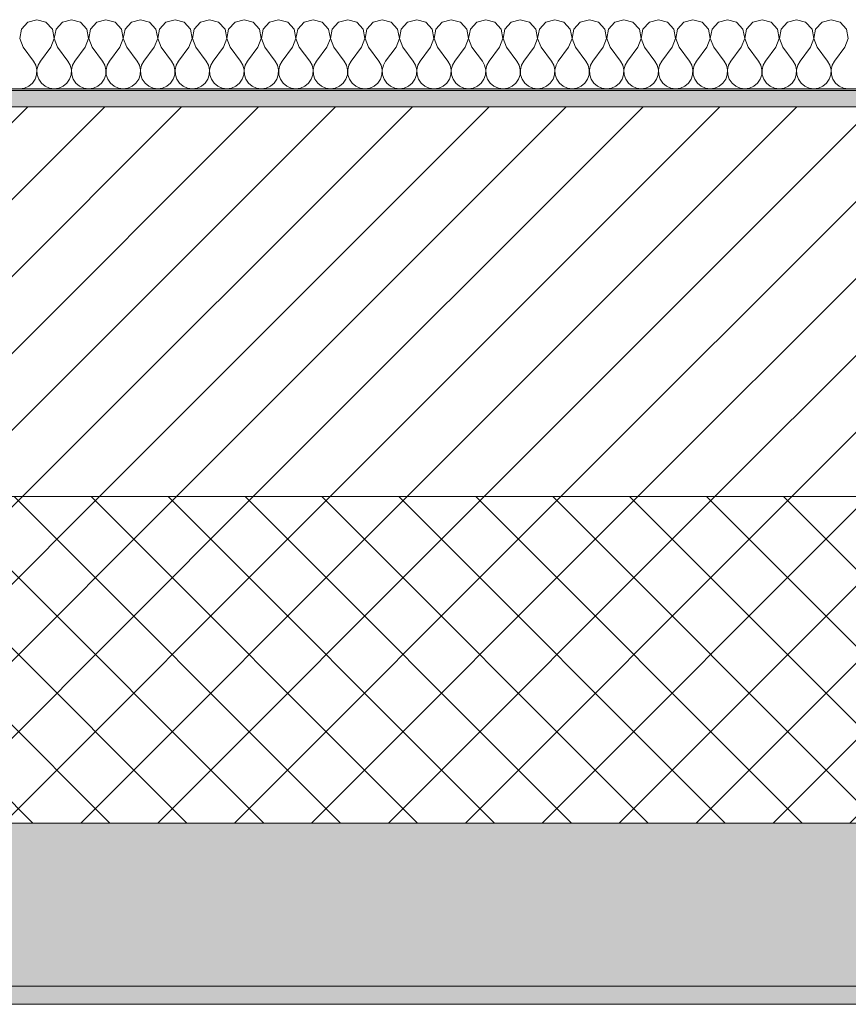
# Model space of a CAD drawing. Header units: millimetres. Extents: x -40968 to 77376, y -17881 to 4746.
# Tile 236 of 256: x -4857 to -4400, y -1699 to -1156. Entities that reach past the tile are written whole.
import ezdxf

# ---------------------------------------------------------------- set-up
doc = ezdxf.new("R2010")
doc.units = ezdxf.units.MM
doc.header["$MEASUREMENT"] = 0
doc.layers.add('12_FAÇ_Façana', color=7, linetype='Continuous')
doc.layers.add('Nuevo_08_E_Envans secs', color=7, linetype='Continuous')
for name, color, linetype, lineweight, true_color in [('12_FAÇ_Façana_Pluma_Nº__102', 7, 'Continuous', 5, 0xcccccc), ('12_FAÇ_Façana_Pluma_Nº__174', 7, 'Continuous', 13, 0xe4ad2c), ('12_FAÇ_Façana_Pluma_Nº__176', 7, 'Continuous', 15, 0x93a0c6), ('Nuevo_08_E_Envans secs_Pluma_Nº__102', 7, 'Continuous', 5, 0xcccccc)]:
    doc.layers.add(name, color=color, linetype=linetype, lineweight=lineweight, true_color=true_color)
for name, color, linetype, lineweight in [('12_FAÇ_Façana_Pluma_Nº__2', 8, 'Continuous', 5), ('12_FAÇ_Façana_Pluma_Nº__7', 7, 'Continuous', 5), ('Nuevo_08_E_Envans secs_Pluma_Nº__1', 7, 'Continuous', 5)]:
    doc.layers.add(name, color=color, linetype=linetype, lineweight=lineweight)

# ---------------------------------------------------------------- blocks, each defined once
blk = doc.blocks.new('Muro_7_5', base_point=(-5726, -1193.98))
at = {"layer": '12_FAÇ_Façana_Pluma_Nº__102', "linetype": 'Continuous', "lineweight": 0, "true_color": 0xe5e5e5}
for points in [[(-5726, -1688.98), (-3383.43, -1688.98), (-3383.43, -1598.98), (-5726, -1598.98)], [(-5726, -1698.98), (-3383.43, -1698.98), (-3383.43, -1688.98), (-5726, -1688.98)]]:
    blk.add_hatch(color=254, dxfattribs=at).paths.add_polyline_path(points)
at = {"layer": '12_FAÇ_Façana_Pluma_Nº__174', "linetype": 'Continuous', "lineweight": 13, "true_color": 0xe4ad2c}
h = blk.add_hatch(dxfattribs=at)
h.set_pattern_fill('SATE_Aislamiento_0005', color=42, style=0, pattern_type=2)
h.set_pattern_definition([(45, (0, 0), (-21.2132, 21.2132), []), (135, (0, 0), (21.2132, 21.2132), [])])
h.paths.add_polyline_path([(-5726, -1598.98), (-3383.43, -1598.98), (-3383.43, -1418.98), (-5726, -1418.98)])
at = {"layer": '12_FAÇ_Façana_Pluma_Nº__176', "linetype": 'Continuous', "lineweight": 0, "true_color": 0x495063}
blk.add_hatch(color=251, dxfattribs=at).paths.add_polyline_path([(-3383.43, -1193.98), (-5726, -1193.98), (-5726, -1203.98), (-3383.43, -1203.98)])
at = {"layer": '12_FAÇ_Façana_Pluma_Nº__2', "linetype": 'Continuous', "lineweight": 5}
h = blk.add_hatch(dxfattribs=at)
h.set_pattern_fill('Ceramic_0005', color=8, style=0, pattern_type=2)
h.set_pattern_definition([(45, (0, 0), (-21.2132, 21.2132), [])])
h.paths.add_polyline_path([(-5726, -1418.98), (-3383.43, -1418.98), (-3383.43, -1203.98), (-5726, -1203.98)])
at = {"layer": '12_FAÇ_Façana_Pluma_Nº__7', "color": 7, "linetype": 'Continuous', "lineweight": 5}
for p, q in [((-3383.43, -1203.98), (-5726, -1203.98)), ((-5726, -1418.98), (-3383.43, -1418.98)), ((-5726, -1598.98), (-3383.43, -1598.98)), ((-5726, -1688.98), (-3383.43, -1688.98))]:
    blk.add_line(p, q, dxfattribs=at)
at = {"layer": '12_FAÇ_Façana_Pluma_Nº__7', "color": 7, "linetype": 'Continuous', "lineweight": 5, "flags": 128}
for points in [[(-3383.43, -1193.98), (-5726, -1193.98)], [(-5726, -1698.98), (-3383.43, -1698.98)]]:
    blk.add_lwpolyline(points, dxfattribs=at)
blk = doc.blocks.new('*X495')
at = {"layer": 'Nuevo_08_E_Envans secs_Pluma_Nº__102', "color": 254, "linetype": 'Continuous', "lineweight": 5, "true_color": 0xcccccc}
for p, q in [((-4847.62, -1155.93), (-4852.63, -1157.35)), ((-4842.61, -1157.35), (-4847.62, -1155.93)), ((-4828.57, -1155.93), (-4833.58, -1157.35)), ((-4823.56, -1157.35), (-4828.57, -1155.93)), ((-4809.52, -1155.93), (-4814.53, -1157.35)), ((-4804.52, -1157.35), (-4809.52, -1155.93)), ((-4790.48, -1155.93), (-4795.48, -1157.35)), ((-4785.47, -1157.35), (-4790.48, -1155.93)), ((-4771.43, -1155.93), (-4776.44, -1157.35)), ((-4766.42, -1157.35), (-4771.43, -1155.93)), ((-4752.38, -1155.93), (-4757.39, -1157.35)), ((-4747.37, -1157.35), (-4752.38, -1155.93)), ((-4733.33, -1155.93), (-4738.34, -1157.35)), ((-4728.33, -1157.35), (-4733.33, -1155.93)), ((-4714.29, -1155.93), (-4719.29, -1157.35)), ((-4709.28, -1157.35), (-4714.29, -1155.93)), ((-4695.24, -1155.93), (-4700.25, -1157.35)), ((-4690.23, -1157.35), (-4695.24, -1155.93)), ((-4676.19, -1155.93), (-4681.2, -1157.35)), ((-4671.18, -1157.35), (-4676.19, -1155.93)), ((-4657.14, -1155.93), (-4662.15, -1157.35)), ((-4652.14, -1157.35), (-4657.14, -1155.93)), ((-4638.1, -1155.93), (-4643.1, -1157.35)), ((-4633.09, -1157.35), (-4638.1, -1155.93)), ((-4619.05, -1155.93), (-4624.05, -1157.35)), ((-4614.04, -1157.35), (-4619.05, -1155.93)), ((-4600, -1155.93), (-4605.01, -1157.35)), ((-4594.99, -1157.35), (-4600, -1155.93)), ((-4580.95, -1155.93), (-4585.96, -1157.35)), ((-4575.95, -1157.35), (-4580.95, -1155.93)), ((-4561.9, -1155.93), (-4566.91, -1157.35)), ((-4556.9, -1157.35), (-4561.9, -1155.93)), ((-4542.86, -1155.93), (-4547.86, -1157.35)), ((-4537.85, -1157.35), (-4542.86, -1155.93)), ((-4523.81, -1155.93), (-4528.82, -1157.35)), ((-4518.8, -1157.35), (-4523.81, -1155.93)), ((-4504.76, -1155.93), (-4509.77, -1157.35)), ((-4499.75, -1157.35), (-4504.76, -1155.93)), ((-4485.71, -1155.93), (-4490.72, -1157.35)), ((-4480.71, -1157.35), (-4485.71, -1155.93)), ((-4466.67, -1155.93), (-4471.67, -1157.35)), ((-4461.66, -1157.35), (-4466.67, -1155.93)), ((-4447.62, -1155.93), (-4452.63, -1157.35)), ((-4442.61, -1157.35), (-4447.62, -1155.93)), ((-4428.57, -1155.93), (-4433.58, -1157.35)), ((-4423.56, -1157.35), (-4428.57, -1155.93)), ((-4409.52, -1155.93), (-4414.53, -1157.35)), ((-4404.52, -1157.35), (-4409.52, -1155.93)), ((-4856.14, -1161.19), (-4857.1, -1166.31)), ((-4852.63, -1157.35), (-4856.14, -1161.19)), ((-4839.1, -1161.19), (-4842.61, -1157.35)), ((-4838.13, -1166.31), (-4839.1, -1161.19)), ((-4837.09, -1161.19), (-4838.06, -1166.31)), ((-4833.58, -1157.35), (-4837.09, -1161.19)), ((-4820.05, -1161.19), (-4823.56, -1157.35)), ((-4819.09, -1166.31), (-4820.05, -1161.19)), ((-4818.04, -1161.19), (-4819.01, -1166.31)), ((-4814.53, -1157.35), (-4818.04, -1161.19)), ((-4801.01, -1161.19), (-4804.52, -1157.35)), ((-4800.04, -1166.31), (-4801.01, -1161.19)), ((-4798.99, -1161.19), (-4799.96, -1166.31)), ((-4795.48, -1157.35), (-4798.99, -1161.19)), ((-4781.96, -1161.19), (-4785.47, -1157.35)), ((-4780.99, -1166.31), (-4781.96, -1161.19)), ((-4779.95, -1161.19), (-4780.91, -1166.31)), ((-4776.44, -1157.35), (-4779.95, -1161.19)), ((-4762.91, -1161.19), (-4766.42, -1157.35)), ((-4761.94, -1166.31), (-4762.91, -1161.19)), ((-4760.9, -1161.19), (-4761.87, -1166.31)), ((-4757.39, -1157.35), (-4760.9, -1161.19)), ((-4743.86, -1161.19), (-4747.37, -1157.35)), ((-4742.9, -1166.31), (-4743.86, -1161.19)), ((-4741.85, -1161.19), (-4742.82, -1166.31)), ((-4738.34, -1157.35), (-4741.85, -1161.19)), ((-4724.81, -1161.19), (-4728.33, -1157.35)), ((-4723.85, -1166.31), (-4724.81, -1161.19)), ((-4722.8, -1161.19), (-4723.77, -1166.31)), ((-4719.29, -1157.35), (-4722.8, -1161.19)), ((-4705.77, -1161.19), (-4709.28, -1157.35)), ((-4704.8, -1166.31), (-4705.77, -1161.19)), ((-4703.76, -1161.19), (-4704.72, -1166.31)), ((-4700.25, -1157.35), (-4703.76, -1161.19)), ((-4686.72, -1161.19), (-4690.23, -1157.35)), ((-4685.75, -1166.31), (-4686.72, -1161.19)), ((-4684.71, -1161.19), (-4685.68, -1166.31)), ((-4681.2, -1157.35), (-4684.71, -1161.19)), ((-4667.67, -1161.19), (-4671.18, -1157.35)), ((-4666.71, -1166.31), (-4667.67, -1161.19)), ((-4665.66, -1161.19), (-4666.63, -1166.31)), ((-4662.15, -1157.35), (-4665.66, -1161.19)), ((-4648.62, -1161.19), (-4652.14, -1157.35)), ((-4647.66, -1166.31), (-4648.62, -1161.19)), ((-4646.61, -1161.19), (-4647.58, -1166.31)), ((-4643.1, -1157.35), (-4646.61, -1161.19)), ((-4629.58, -1161.19), (-4633.09, -1157.35)), ((-4628.61, -1166.31), (-4629.58, -1161.19)), ((-4627.57, -1161.19), (-4628.53, -1166.31)), ((-4624.05, -1157.35), (-4627.57, -1161.19)), ((-4610.53, -1161.19), (-4614.04, -1157.35)), ((-4609.56, -1166.31), (-4610.53, -1161.19)), ((-4608.52, -1161.19), (-4609.49, -1166.31)), ((-4605.01, -1157.35), (-4608.52, -1161.19)), ((-4591.48, -1161.19), (-4594.99, -1157.35)), ((-4590.51, -1166.31), (-4591.48, -1161.19)), ((-4589.47, -1161.19), (-4590.44, -1166.31)), ((-4585.96, -1157.35), (-4589.47, -1161.19)), ((-4572.43, -1161.19), (-4575.95, -1157.35)), ((-4571.47, -1166.31), (-4572.43, -1161.19)), ((-4570.42, -1161.19), (-4571.39, -1166.31)), ((-4566.91, -1157.35), (-4570.42, -1161.19)), ((-4553.39, -1161.19), (-4556.9, -1157.35)), ((-4552.42, -1166.31), (-4553.39, -1161.19)), ((-4551.38, -1161.19), (-4552.34, -1166.31)), ((-4547.86, -1157.35), (-4551.38, -1161.19)), ((-4534.34, -1161.19), (-4537.85, -1157.35)), ((-4533.37, -1166.31), (-4534.34, -1161.19)), ((-4532.33, -1161.19), (-4533.29, -1166.31)), ((-4528.82, -1157.35), (-4532.33, -1161.19)), ((-4515.29, -1161.19), (-4518.8, -1157.35)), ((-4514.32, -1166.31), (-4515.29, -1161.19)), ((-4513.28, -1161.19), (-4514.25, -1166.31)), ((-4509.77, -1157.35), (-4513.28, -1161.19)), ((-4496.24, -1161.19), (-4499.75, -1157.35)), ((-4495.28, -1166.31), (-4496.24, -1161.19)), ((-4494.23, -1161.19), (-4495.2, -1166.31)), ((-4490.72, -1157.35), (-4494.23, -1161.19)), ((-4477.2, -1161.19), (-4480.71, -1157.35)), ((-4476.23, -1166.31), (-4477.2, -1161.19)), ((-4475.19, -1161.19), (-4476.15, -1166.31)), ((-4471.67, -1157.35), (-4475.19, -1161.19)), ((-4458.15, -1161.19), (-4461.66, -1157.35)), ((-4457.18, -1166.31), (-4458.15, -1161.19)), ((-4456.14, -1161.19), (-4457.1, -1166.31)), ((-4452.63, -1157.35), (-4456.14, -1161.19)), ((-4439.1, -1161.19), (-4442.61, -1157.35)), ((-4438.13, -1166.31), (-4439.1, -1161.19)), ((-4437.09, -1161.19), (-4438.06, -1166.31)), ((-4433.58, -1157.35), (-4437.09, -1161.19)), ((-4420.05, -1161.19), (-4423.56, -1157.35)), ((-4419.09, -1166.31), (-4420.05, -1161.19)), ((-4418.04, -1161.19), (-4419.01, -1166.31)), ((-4414.53, -1157.35), (-4418.04, -1161.19)), ((-4401.01, -1161.19), (-4404.52, -1157.35)), ((-4400.04, -1166.31), (-4401.01, -1161.19)), ((-4857.1, -1166.31), (-4855.24, -1171.17)), ((-4840, -1171.17), (-4838.13, -1166.31)), ((-4838.06, -1166.31), (-4836.19, -1171.17)), ((-4820.95, -1171.17), (-4819.09, -1166.31)), ((-4819.01, -1166.31), (-4817.14, -1171.17)), ((-4801.9, -1171.17), (-4800.04, -1166.31)), ((-4799.96, -1166.31), (-4798.1, -1171.17)), ((-4782.86, -1171.17), (-4780.99, -1166.31)), ((-4780.91, -1166.31), (-4779.05, -1171.17)), ((-4763.81, -1171.17), (-4761.94, -1166.31)), ((-4761.87, -1166.31), (-4760, -1171.17)), ((-4744.76, -1171.17), (-4742.9, -1166.31)), ((-4742.82, -1166.31), (-4740.95, -1171.17)), ((-4725.71, -1171.17), (-4723.85, -1166.31)), ((-4723.77, -1166.31), (-4721.9, -1171.17)), ((-4706.67, -1171.17), (-4704.8, -1166.31)), ((-4704.72, -1166.31), (-4702.86, -1171.17)), ((-4687.62, -1171.17), (-4685.75, -1166.31)), ((-4685.68, -1166.31), (-4683.81, -1171.17)), ((-4668.57, -1171.17), (-4666.71, -1166.31)), ((-4666.63, -1166.31), (-4664.76, -1171.17)), ((-4649.52, -1171.17), (-4647.66, -1166.31)), ((-4647.58, -1166.31), (-4645.71, -1171.17)), ((-4630.48, -1171.17), (-4628.61, -1166.31)), ((-4628.53, -1166.31), (-4626.67, -1171.17)), ((-4611.43, -1171.17), (-4609.56, -1166.31)), ((-4609.49, -1166.31), (-4607.62, -1171.17)), ((-4592.38, -1171.17), (-4590.51, -1166.31)), ((-4590.44, -1166.31), (-4588.57, -1171.17)), ((-4573.33, -1171.17), (-4571.47, -1166.31)), ((-4571.39, -1166.31), (-4569.52, -1171.17)), ((-4554.29, -1171.17), (-4552.42, -1166.31)), ((-4552.34, -1166.31), (-4550.48, -1171.17)), ((-4535.24, -1171.17), (-4533.37, -1166.31)), ((-4533.29, -1166.31), (-4531.43, -1171.17)), ((-4516.19, -1171.17), (-4514.32, -1166.31)), ((-4514.25, -1166.31), (-4512.38, -1171.17)), ((-4497.14, -1171.17), (-4495.28, -1166.31)), ((-4495.2, -1166.31), (-4493.33, -1171.17)), ((-4478.1, -1171.17), (-4476.23, -1166.31)), ((-4476.15, -1166.31), (-4474.29, -1171.17)), ((-4459.05, -1171.17), (-4457.18, -1166.31)), ((-4457.1, -1166.31), (-4455.24, -1171.17)), ((-4440, -1171.17), (-4438.13, -1166.31)), ((-4438.06, -1166.31), (-4436.19, -1171.17)), ((-4420.95, -1171.17), (-4419.09, -1166.31)), ((-4419.01, -1166.31), (-4417.14, -1171.17)), ((-4401.9, -1171.17), (-4400.04, -1166.31)), ((-4855.24, -1171.17), (-4849.52, -1178.79)), ((-4840, -1171.17), (-4845.71, -1178.79)), ((-4836.19, -1171.17), (-4830.48, -1178.79)), ((-4820.95, -1171.17), (-4826.67, -1178.79)), ((-4817.14, -1171.17), (-4811.43, -1178.79)), ((-4801.9, -1171.17), (-4807.62, -1178.79)), ((-4798.1, -1171.17), (-4792.38, -1178.79)), ((-4782.86, -1171.17), (-4788.57, -1178.79)), ((-4779.05, -1171.17), (-4773.33, -1178.79)), ((-4763.81, -1171.17), (-4769.52, -1178.79)), ((-4760, -1171.17), (-4754.29, -1178.79)), ((-4744.76, -1171.17), (-4750.48, -1178.79)), ((-4740.95, -1171.17), (-4735.24, -1178.79)), ((-4725.71, -1171.17), (-4731.43, -1178.79)), ((-4721.9, -1171.17), (-4716.19, -1178.79)), ((-4706.67, -1171.17), (-4712.38, -1178.79)), ((-4702.86, -1171.17), (-4697.14, -1178.79)), ((-4687.62, -1171.17), (-4693.33, -1178.79)), ((-4683.81, -1171.17), (-4678.1, -1178.79)), ((-4668.57, -1171.17), (-4674.29, -1178.79)), ((-4664.76, -1171.17), (-4659.05, -1178.79)), ((-4649.52, -1171.17), (-4655.24, -1178.79)), ((-4645.71, -1171.17), (-4640, -1178.79)), ((-4630.48, -1171.17), (-4636.19, -1178.79)), ((-4626.67, -1171.17), (-4620.95, -1178.79)), ((-4611.43, -1171.17), (-4617.14, -1178.79)), ((-4607.62, -1171.17), (-4601.9, -1178.79)), ((-4592.38, -1171.17), (-4598.1, -1178.79)), ((-4588.57, -1171.17), (-4582.86, -1178.79)), ((-4573.33, -1171.17), (-4579.05, -1178.79)), ((-4569.52, -1171.17), (-4563.81, -1178.79)), ((-4554.29, -1171.17), (-4560, -1178.79)), ((-4550.48, -1171.17), (-4544.76, -1178.79)), ((-4535.24, -1171.17), (-4540.95, -1178.79)), ((-4531.43, -1171.17), (-4525.71, -1178.79)), ((-4516.19, -1171.17), (-4521.9, -1178.79)), ((-4512.38, -1171.17), (-4506.67, -1178.79)), ((-4497.14, -1171.17), (-4502.86, -1178.79)), ((-4493.33, -1171.17), (-4487.62, -1178.79)), ((-4478.1, -1171.17), (-4483.81, -1178.79)), ((-4474.29, -1171.17), (-4468.57, -1178.79)), ((-4459.05, -1171.17), (-4464.76, -1178.79)), ((-4455.24, -1171.17), (-4449.52, -1178.79)), ((-4440, -1171.17), (-4445.71, -1178.79)), ((-4436.19, -1171.17), (-4430.48, -1178.79)), ((-4420.95, -1171.17), (-4426.67, -1178.79)), ((-4417.14, -1171.17), (-4411.43, -1178.79)), ((-4401.9, -1171.17), (-4407.62, -1178.79)), ((-4848.25, -1181.08), (-4849.52, -1178.79)), ((-4847.66, -1183.64), (-4848.25, -1181.08)), ((-4847.78, -1186.27), (-4847.66, -1183.64)), ((-4846.99, -1181.08), (-4847.58, -1183.64)), ((-4847.58, -1183.64), (-4847.45, -1186.27)), ((-4845.71, -1178.79), (-4846.99, -1181.08)), ((-4829.2, -1181.08), (-4830.48, -1178.79)), ((-4828.61, -1183.64), (-4829.2, -1181.08)), ((-4828.74, -1186.27), (-4828.61, -1183.64)), ((-4827.94, -1181.08), (-4828.53, -1183.64)), ((-4828.53, -1183.64), (-4828.41, -1186.27)), ((-4826.67, -1178.79), (-4827.94, -1181.08)), ((-4810.16, -1181.08), (-4811.43, -1178.79)), ((-4809.56, -1183.64), (-4810.16, -1181.08)), ((-4809.69, -1186.27), (-4809.56, -1183.64)), ((-4808.89, -1181.08), (-4809.49, -1183.64)), ((-4809.49, -1183.64), (-4809.36, -1186.27)), ((-4807.62, -1178.79), (-4808.89, -1181.08)), ((-4791.11, -1181.08), (-4792.38, -1178.79)), ((-4790.51, -1183.64), (-4791.11, -1181.08)), ((-4790.64, -1186.27), (-4790.51, -1183.64)), ((-4789.84, -1181.08), (-4790.44, -1183.64)), ((-4790.44, -1183.64), (-4790.31, -1186.27)), ((-4788.57, -1178.79), (-4789.84, -1181.08)), ((-4772.06, -1181.08), (-4773.33, -1178.79)), ((-4771.47, -1183.64), (-4772.06, -1181.08)), ((-4771.59, -1186.27), (-4771.47, -1183.64)), ((-4770.8, -1181.08), (-4771.39, -1183.64)), ((-4771.39, -1183.64), (-4771.26, -1186.27)), ((-4769.52, -1178.79), (-4770.8, -1181.08)), ((-4753.01, -1181.08), (-4754.29, -1178.79)), ((-4752.42, -1183.64), (-4753.01, -1181.08)), ((-4752.55, -1186.27), (-4752.42, -1183.64)), ((-4751.75, -1181.08), (-4752.34, -1183.64)), ((-4752.34, -1183.64), (-4752.22, -1186.27)), ((-4750.48, -1178.79), (-4751.75, -1181.08)), ((-4733.97, -1181.08), (-4735.24, -1178.79)), ((-4733.37, -1183.64), (-4733.97, -1181.08)), ((-4733.5, -1186.27), (-4733.37, -1183.64)), ((-4732.7, -1181.08), (-4733.29, -1183.64)), ((-4733.29, -1183.64), (-4733.17, -1186.27)), ((-4731.43, -1178.79), (-4732.7, -1181.08)), ((-4714.92, -1181.08), (-4716.19, -1178.79)), ((-4714.32, -1183.64), (-4714.92, -1181.08)), ((-4714.45, -1186.27), (-4714.32, -1183.64)), ((-4713.65, -1181.08), (-4714.25, -1183.64)), ((-4714.25, -1183.64), (-4714.12, -1186.27)), ((-4712.38, -1178.79), (-4713.65, -1181.08)), ((-4695.87, -1181.08), (-4697.14, -1178.79)), ((-4695.28, -1183.64), (-4695.87, -1181.08)), ((-4695.4, -1186.27), (-4695.28, -1183.64)), ((-4694.6, -1181.08), (-4695.2, -1183.64)), ((-4695.2, -1183.64), (-4695.07, -1186.27)), ((-4693.33, -1178.79), (-4694.6, -1181.08)), ((-4676.82, -1181.08), (-4678.1, -1178.79)), ((-4676.23, -1183.64), (-4676.82, -1181.08)), ((-4676.36, -1186.27), (-4676.23, -1183.64)), ((-4675.56, -1181.08), (-4676.15, -1183.64)), ((-4676.15, -1183.64), (-4676.02, -1186.27)), ((-4674.29, -1178.79), (-4675.56, -1181.08)), ((-4657.78, -1181.08), (-4659.05, -1178.79)), ((-4657.18, -1183.64), (-4657.78, -1181.08)), ((-4657.31, -1186.27), (-4657.18, -1183.64)), ((-4656.51, -1181.08), (-4657.1, -1183.64)), ((-4657.1, -1183.64), (-4656.98, -1186.27)), ((-4655.24, -1178.79), (-4656.51, -1181.08)), ((-4638.73, -1181.08), (-4640, -1178.79)), ((-4638.13, -1183.64), (-4638.73, -1181.08)), ((-4638.26, -1186.27), (-4638.13, -1183.64)), ((-4637.46, -1181.08), (-4638.06, -1183.64)), ((-4638.06, -1183.64), (-4637.93, -1186.27)), ((-4636.19, -1178.79), (-4637.46, -1181.08)), ((-4619.68, -1181.08), (-4620.95, -1178.79)), ((-4619.09, -1183.64), (-4619.68, -1181.08)), ((-4619.21, -1186.27), (-4619.09, -1183.64)), ((-4618.41, -1181.08), (-4619.01, -1183.64)), ((-4619.01, -1183.64), (-4618.88, -1186.27)), ((-4617.14, -1178.79), (-4618.41, -1181.08)), ((-4600.63, -1181.08), (-4601.9, -1178.79)), ((-4600.04, -1183.64), (-4600.63, -1181.08)), ((-4600.17, -1186.27), (-4600.04, -1183.64)), ((-4599.37, -1181.08), (-4599.96, -1183.64)), ((-4599.96, -1183.64), (-4599.83, -1186.27)), ((-4598.1, -1178.79), (-4599.37, -1181.08)), ((-4581.59, -1181.08), (-4582.86, -1178.79)), ((-4580.99, -1183.64), (-4581.59, -1181.08)), ((-4581.12, -1186.27), (-4580.99, -1183.64)), ((-4580.32, -1181.08), (-4580.91, -1183.64)), ((-4580.91, -1183.64), (-4580.79, -1186.27)), ((-4579.05, -1178.79), (-4580.32, -1181.08)), ((-4562.54, -1181.08), (-4563.81, -1178.79)), ((-4561.94, -1183.64), (-4562.54, -1181.08)), ((-4562.07, -1186.27), (-4561.94, -1183.64)), ((-4561.27, -1181.08), (-4561.87, -1183.64)), ((-4561.87, -1183.64), (-4561.74, -1186.27)), ((-4560, -1178.79), (-4561.27, -1181.08)), ((-4543.49, -1181.08), (-4544.76, -1178.79)), ((-4542.9, -1183.64), (-4543.49, -1181.08)), ((-4543.02, -1186.27), (-4542.9, -1183.64)), ((-4542.22, -1181.08), (-4542.82, -1183.64)), ((-4542.82, -1183.64), (-4542.69, -1186.27)), ((-4540.95, -1178.79), (-4542.22, -1181.08)), ((-4524.44, -1181.08), (-4525.71, -1178.79)), ((-4523.85, -1183.64), (-4524.44, -1181.08)), ((-4523.98, -1186.27), (-4523.85, -1183.64)), ((-4523.18, -1181.08), (-4523.77, -1183.64)), ((-4523.77, -1183.64), (-4523.64, -1186.27)), ((-4521.9, -1178.79), (-4523.18, -1181.08)), ((-4505.4, -1181.08), (-4506.67, -1178.79)), ((-4504.8, -1183.64), (-4505.4, -1181.08)), ((-4504.93, -1186.27), (-4504.8, -1183.64)), ((-4504.13, -1181.08), (-4504.72, -1183.64)), ((-4504.72, -1183.64), (-4504.6, -1186.27)), ((-4502.86, -1178.79), (-4504.13, -1181.08)), ((-4486.35, -1181.08), (-4487.62, -1178.79)), ((-4485.75, -1183.64), (-4486.35, -1181.08)), ((-4485.88, -1186.27), (-4485.75, -1183.64)), ((-4485.08, -1181.08), (-4485.68, -1183.64)), ((-4485.68, -1183.64), (-4485.55, -1186.27)), ((-4483.81, -1178.79), (-4485.08, -1181.08)), ((-4467.3, -1181.08), (-4468.57, -1178.79)), ((-4466.71, -1183.64), (-4467.3, -1181.08)), ((-4466.83, -1186.27), (-4466.71, -1183.64)), ((-4466.03, -1181.08), (-4466.63, -1183.64)), ((-4466.63, -1183.64), (-4466.5, -1186.27)), ((-4464.76, -1178.79), (-4466.03, -1181.08)), ((-4448.25, -1181.08), (-4449.52, -1178.79)), ((-4447.66, -1183.64), (-4448.25, -1181.08)), ((-4447.78, -1186.27), (-4447.66, -1183.64)), ((-4446.99, -1181.08), (-4447.58, -1183.64)), ((-4447.58, -1183.64), (-4447.45, -1186.27)), ((-4445.71, -1178.79), (-4446.99, -1181.08)), ((-4429.2, -1181.08), (-4430.48, -1178.79)), ((-4428.61, -1183.64), (-4429.2, -1181.08)), ((-4428.74, -1186.27), (-4428.61, -1183.64)), ((-4427.94, -1181.08), (-4428.53, -1183.64)), ((-4428.53, -1183.64), (-4428.41, -1186.27)), ((-4426.67, -1178.79), (-4427.94, -1181.08)), ((-4410.16, -1181.08), (-4411.43, -1178.79)), ((-4409.56, -1183.64), (-4410.16, -1181.08)), ((-4409.69, -1186.27), (-4409.56, -1183.64)), ((-4408.89, -1181.08), (-4409.49, -1183.64)), ((-4409.49, -1183.64), (-4409.36, -1186.27)), ((-4407.62, -1178.79), (-4408.89, -1181.08)), ((-4850.11, -1190.92), (-4848.62, -1188.76)), ((-4848.62, -1188.76), (-4847.78, -1186.27)), ((-4847.45, -1186.27), (-4846.61, -1188.76)), ((-4846.61, -1188.76), (-4845.13, -1190.92)), ((-4831.06, -1190.92), (-4829.58, -1188.76)), ((-4829.58, -1188.76), (-4828.74, -1186.27)), ((-4828.41, -1186.27), (-4827.57, -1188.76)), ((-4827.57, -1188.76), (-4826.08, -1190.92)), ((-4812.02, -1190.92), (-4810.53, -1188.76)), ((-4810.53, -1188.76), (-4809.69, -1186.27)), ((-4809.36, -1186.27), (-4808.52, -1188.76)), ((-4808.52, -1188.76), (-4807.03, -1190.92)), ((-4792.97, -1190.92), (-4791.48, -1188.76)), ((-4791.48, -1188.76), (-4790.64, -1186.27)), ((-4790.31, -1186.27), (-4789.47, -1188.76)), ((-4789.47, -1188.76), (-4787.98, -1190.92)), ((-4773.92, -1190.92), (-4772.43, -1188.76)), ((-4772.43, -1188.76), (-4771.59, -1186.27)), ((-4771.26, -1186.27), (-4770.42, -1188.76)), ((-4770.42, -1188.76), (-4768.94, -1190.92)), ((-4754.87, -1190.92), (-4753.39, -1188.76)), ((-4753.39, -1188.76), (-4752.55, -1186.27)), ((-4752.22, -1186.27), (-4751.38, -1188.76)), ((-4751.38, -1188.76), (-4749.89, -1190.92)), ((-4735.83, -1190.92), (-4734.34, -1188.76)), ((-4734.34, -1188.76), (-4733.5, -1186.27)), ((-4733.17, -1186.27), (-4732.33, -1188.76)), ((-4732.33, -1188.76), (-4730.84, -1190.92)), ((-4716.78, -1190.92), (-4715.29, -1188.76)), ((-4715.29, -1188.76), (-4714.45, -1186.27)), ((-4714.12, -1186.27), (-4713.28, -1188.76)), ((-4713.28, -1188.76), (-4711.79, -1190.92)), ((-4697.73, -1190.92), (-4696.24, -1188.76)), ((-4696.24, -1188.76), (-4695.4, -1186.27)), ((-4695.07, -1186.27), (-4694.23, -1188.76)), ((-4694.23, -1188.76), (-4692.74, -1190.92)), ((-4678.68, -1190.92), (-4677.2, -1188.76)), ((-4677.2, -1188.76), (-4676.36, -1186.27)), ((-4676.02, -1186.27), (-4675.19, -1188.76)), ((-4675.19, -1188.76), (-4673.7, -1190.92)), ((-4659.64, -1190.92), (-4658.15, -1188.76)), ((-4658.15, -1188.76), (-4657.31, -1186.27)), ((-4656.98, -1186.27), (-4656.14, -1188.76)), ((-4656.14, -1188.76), (-4654.65, -1190.92)), ((-4640.59, -1190.92), (-4639.1, -1188.76)), ((-4639.1, -1188.76), (-4638.26, -1186.27)), ((-4637.93, -1186.27), (-4637.09, -1188.76)), ((-4637.09, -1188.76), (-4635.6, -1190.92)), ((-4621.54, -1190.92), (-4620.05, -1188.76)), ((-4620.05, -1188.76), (-4619.21, -1186.27)), ((-4618.88, -1186.27), (-4618.04, -1188.76)), ((-4618.04, -1188.76), (-4616.55, -1190.92)), ((-4602.49, -1190.92), (-4601.01, -1188.76)), ((-4601.01, -1188.76), (-4600.17, -1186.27)), ((-4599.83, -1186.27), (-4598.99, -1188.76)), ((-4598.99, -1188.76), (-4597.51, -1190.92)), ((-4583.45, -1190.92), (-4581.96, -1188.76)), ((-4581.96, -1188.76), (-4581.12, -1186.27)), ((-4580.79, -1186.27), (-4579.95, -1188.76)), ((-4579.95, -1188.76), (-4578.46, -1190.92)), ((-4564.4, -1190.92), (-4562.91, -1188.76)), ((-4562.91, -1188.76), (-4562.07, -1186.27)), ((-4561.74, -1186.27), (-4560.9, -1188.76)), ((-4560.9, -1188.76), (-4559.41, -1190.92)), ((-4545.35, -1190.92), (-4543.86, -1188.76)), ((-4543.86, -1188.76), (-4543.02, -1186.27)), ((-4542.69, -1186.27), (-4541.85, -1188.76)), ((-4541.85, -1188.76), (-4540.36, -1190.92)), ((-4526.3, -1190.92), (-4524.81, -1188.76)), ((-4524.81, -1188.76), (-4523.98, -1186.27)), ((-4523.64, -1186.27), (-4522.8, -1188.76)), ((-4522.8, -1188.76), (-4521.32, -1190.92)), ((-4507.26, -1190.92), (-4505.77, -1188.76)), ((-4505.77, -1188.76), (-4504.93, -1186.27)), ((-4504.6, -1186.27), (-4503.76, -1188.76)), ((-4503.76, -1188.76), (-4502.27, -1190.92)), ((-4488.21, -1190.92), (-4486.72, -1188.76)), ((-4486.72, -1188.76), (-4485.88, -1186.27)), ((-4485.55, -1186.27), (-4484.71, -1188.76)), ((-4484.71, -1188.76), (-4483.22, -1190.92)), ((-4469.16, -1190.92), (-4467.67, -1188.76)), ((-4467.67, -1188.76), (-4466.83, -1186.27)), ((-4466.5, -1186.27), (-4465.66, -1188.76)), ((-4465.66, -1188.76), (-4464.17, -1190.92)), ((-4450.11, -1190.92), (-4448.62, -1188.76)), ((-4448.62, -1188.76), (-4447.78, -1186.27)), ((-4447.45, -1186.27), (-4446.61, -1188.76)), ((-4446.61, -1188.76), (-4445.13, -1190.92)), ((-4431.06, -1190.92), (-4429.58, -1188.76)), ((-4429.58, -1188.76), (-4428.74, -1186.27)), ((-4428.41, -1186.27), (-4427.57, -1188.76)), ((-4427.57, -1188.76), (-4426.08, -1190.92)), ((-4412.02, -1190.92), (-4410.53, -1188.76)), ((-4410.53, -1188.76), (-4409.69, -1186.27)), ((-4409.36, -1186.27), (-4408.52, -1188.76)), ((-4408.52, -1188.76), (-4407.03, -1190.92)), ((-4857.14, -1194.02), (-4854.54, -1193.66)), ((-4854.54, -1193.66), (-4852.14, -1192.6)), ((-4852.14, -1192.6), (-4850.11, -1190.92)), ((-4845.13, -1190.92), (-4843.1, -1192.6)), ((-4843.1, -1192.6), (-4840.7, -1193.66)), ((-4840.7, -1193.66), (-4838.1, -1194.02)), ((-4838.1, -1194.02), (-4835.49, -1193.66)), ((-4835.49, -1193.66), (-4833.09, -1192.6)), ((-4833.09, -1192.6), (-4831.06, -1190.92)), ((-4826.08, -1190.92), (-4824.05, -1192.6)), ((-4824.05, -1192.6), (-4821.65, -1193.66)), ((-4821.65, -1193.66), (-4819.05, -1194.02)), ((-4819.05, -1194.02), (-4816.45, -1193.66)), ((-4816.45, -1193.66), (-4814.04, -1192.6)), ((-4814.04, -1192.6), (-4812.02, -1190.92)), ((-4807.03, -1190.92), (-4805.01, -1192.6)), ((-4805.01, -1192.6), (-4802.6, -1193.66)), ((-4802.6, -1193.66), (-4800, -1194.02)), ((-4800, -1194.02), (-4797.4, -1193.66)), ((-4797.4, -1193.66), (-4794.99, -1192.6)), ((-4794.99, -1192.6), (-4792.97, -1190.92)), ((-4787.98, -1190.92), (-4785.96, -1192.6)), ((-4785.96, -1192.6), (-4783.55, -1193.66)), ((-4783.55, -1193.66), (-4780.95, -1194.02)), ((-4780.95, -1194.02), (-4778.35, -1193.66)), ((-4778.35, -1193.66), (-4775.95, -1192.6)), ((-4775.95, -1192.6), (-4773.92, -1190.92)), ((-4768.94, -1190.92), (-4766.91, -1192.6)), ((-4766.91, -1192.6), (-4764.51, -1193.66)), ((-4764.51, -1193.66), (-4761.9, -1194.02)), ((-4761.9, -1194.02), (-4759.3, -1193.66)), ((-4759.3, -1193.66), (-4756.9, -1192.6)), ((-4756.9, -1192.6), (-4754.87, -1190.92)), ((-4749.89, -1190.92), (-4747.86, -1192.6)), ((-4747.86, -1192.6), (-4745.46, -1193.66)), ((-4745.46, -1193.66), (-4742.86, -1194.02)), ((-4742.86, -1194.02), (-4740.25, -1193.66)), ((-4740.25, -1193.66), (-4737.85, -1192.6)), ((-4737.85, -1192.6), (-4735.83, -1190.92)), ((-4730.84, -1190.92), (-4728.82, -1192.6)), ((-4728.82, -1192.6), (-4726.41, -1193.66)), ((-4726.41, -1193.66), (-4723.81, -1194.02)), ((-4723.81, -1194.02), (-4721.21, -1193.66)), ((-4721.21, -1193.66), (-4718.8, -1192.6)), ((-4718.8, -1192.6), (-4716.78, -1190.92)), ((-4711.79, -1190.92), (-4709.77, -1192.6)), ((-4709.77, -1192.6), (-4707.36, -1193.66)), ((-4707.36, -1193.66), (-4704.76, -1194.02)), ((-4704.76, -1194.02), (-4702.16, -1193.66)), ((-4702.16, -1193.66), (-4699.75, -1192.6)), ((-4699.75, -1192.6), (-4697.73, -1190.92)), ((-4692.74, -1190.92), (-4690.72, -1192.6)), ((-4690.72, -1192.6), (-4688.32, -1193.66)), ((-4688.32, -1193.66), (-4685.71, -1194.02)), ((-4685.71, -1194.02), (-4683.11, -1193.66)), ((-4683.11, -1193.66), (-4680.71, -1192.6)), ((-4680.71, -1192.6), (-4678.68, -1190.92)), ((-4673.7, -1190.92), (-4671.67, -1192.6)), ((-4671.67, -1192.6), (-4669.27, -1193.66)), ((-4669.27, -1193.66), (-4666.67, -1194.02)), ((-4666.67, -1194.02), (-4664.06, -1193.66)), ((-4664.06, -1193.66), (-4661.66, -1192.6)), ((-4661.66, -1192.6), (-4659.64, -1190.92)), ((-4654.65, -1190.92), (-4652.63, -1192.6)), ((-4652.63, -1192.6), (-4650.22, -1193.66)), ((-4650.22, -1193.66), (-4647.62, -1194.02)), ((-4647.62, -1194.02), (-4645.02, -1193.66)), ((-4645.02, -1193.66), (-4642.61, -1192.6)), ((-4642.61, -1192.6), (-4640.59, -1190.92)), ((-4635.6, -1190.92), (-4633.58, -1192.6)), ((-4633.58, -1192.6), (-4631.17, -1193.66)), ((-4631.17, -1193.66), (-4628.57, -1194.02)), ((-4628.57, -1194.02), (-4625.97, -1193.66)), ((-4625.97, -1193.66), (-4623.56, -1192.6)), ((-4623.56, -1192.6), (-4621.54, -1190.92)), ((-4616.55, -1190.92), (-4614.53, -1192.6)), ((-4614.53, -1192.6), (-4612.13, -1193.66)), ((-4612.13, -1193.66), (-4609.52, -1194.02)), ((-4609.52, -1194.02), (-4606.92, -1193.66)), ((-4606.92, -1193.66), (-4604.52, -1192.6)), ((-4604.52, -1192.6), (-4602.49, -1190.92)), ((-4597.51, -1190.92), (-4595.48, -1192.6)), ((-4595.48, -1192.6), (-4593.08, -1193.66)), ((-4593.08, -1193.66), (-4590.48, -1194.02)), ((-4590.48, -1194.02), (-4587.87, -1193.66)), ((-4587.87, -1193.66), (-4585.47, -1192.6)), ((-4585.47, -1192.6), (-4583.45, -1190.92)), ((-4578.46, -1190.92), (-4576.44, -1192.6)), ((-4576.44, -1192.6), (-4574.03, -1193.66)), ((-4574.03, -1193.66), (-4571.43, -1194.02)), ((-4571.43, -1194.02), (-4568.83, -1193.66)), ((-4568.83, -1193.66), (-4566.42, -1192.6)), ((-4566.42, -1192.6), (-4564.4, -1190.92)), ((-4559.41, -1190.92), (-4557.39, -1192.6)), ((-4557.39, -1192.6), (-4554.98, -1193.66)), ((-4554.98, -1193.66), (-4552.38, -1194.02)), ((-4552.38, -1194.02), (-4549.78, -1193.66)), ((-4549.78, -1193.66), (-4547.37, -1192.6)), ((-4547.37, -1192.6), (-4545.35, -1190.92)), ((-4540.36, -1190.92), (-4538.34, -1192.6)), ((-4538.34, -1192.6), (-4535.94, -1193.66)), ((-4535.94, -1193.66), (-4533.33, -1194.02)), ((-4533.33, -1194.02), (-4530.73, -1193.66)), ((-4530.73, -1193.66), (-4528.33, -1192.6)), ((-4528.33, -1192.6), (-4526.3, -1190.92)), ((-4521.32, -1190.92), (-4519.29, -1192.6)), ((-4519.29, -1192.6), (-4516.89, -1193.66)), ((-4516.89, -1193.66), (-4514.29, -1194.02)), ((-4514.29, -1194.02), (-4511.68, -1193.66)), ((-4511.68, -1193.66), (-4509.28, -1192.6)), ((-4509.28, -1192.6), (-4507.26, -1190.92)), ((-4502.27, -1190.92), (-4500.25, -1192.6)), ((-4500.25, -1192.6), (-4497.84, -1193.66)), ((-4497.84, -1193.66), (-4495.24, -1194.02)), ((-4495.24, -1194.02), (-4492.64, -1193.66)), ((-4492.64, -1193.66), (-4490.23, -1192.6)), ((-4490.23, -1192.6), (-4488.21, -1190.92)), ((-4483.22, -1190.92), (-4481.2, -1192.6)), ((-4481.2, -1192.6), (-4478.79, -1193.66)), ((-4478.79, -1193.66), (-4476.19, -1194.02)), ((-4476.19, -1194.02), (-4473.59, -1193.66)), ((-4473.59, -1193.66), (-4471.18, -1192.6)), ((-4471.18, -1192.6), (-4469.16, -1190.92)), ((-4464.17, -1190.92), (-4462.15, -1192.6)), ((-4462.15, -1192.6), (-4459.75, -1193.66)), ((-4459.75, -1193.66), (-4457.14, -1194.02)), ((-4457.14, -1194.02), (-4454.54, -1193.66)), ((-4454.54, -1193.66), (-4452.14, -1192.6)), ((-4452.14, -1192.6), (-4450.11, -1190.92)), ((-4445.13, -1190.92), (-4443.1, -1192.6)), ((-4443.1, -1192.6), (-4440.7, -1193.66)), ((-4440.7, -1193.66), (-4438.1, -1194.02)), ((-4438.1, -1194.02), (-4435.49, -1193.66)), ((-4435.49, -1193.66), (-4433.09, -1192.6)), ((-4433.09, -1192.6), (-4431.06, -1190.92)), ((-4426.08, -1190.92), (-4424.05, -1192.6)), ((-4424.05, -1192.6), (-4421.65, -1193.66)), ((-4421.65, -1193.66), (-4419.05, -1194.02)), ((-4419.05, -1194.02), (-4416.45, -1193.66)), ((-4416.45, -1193.66), (-4414.04, -1192.6)), ((-4414.04, -1192.6), (-4412.02, -1190.92)), ((-4407.03, -1190.92), (-4405.01, -1192.6)), ((-4405.01, -1192.6), (-4402.6, -1193.66)), ((-4402.6, -1193.66), (-4400, -1194.02))]:
    blk.add_line(p, q, dxfattribs=at)
blk = doc.blocks.new('Muro_154_5', base_point=(-5726, -1128.98))
at = {"layer": 'Nuevo_08_E_Envans secs_Pluma_Nº__1', "color": 7, "linetype": 'Continuous', "lineweight": 5, "flags": 128}
blk.add_lwpolyline([(-5726, -1194.98), (-3383.43, -1194.98)], dxfattribs=at)
at = {"layer": 'Nuevo_08_E_Envans secs', "color": 7, "lineweight": 20}
blk.add_blockref('*X495', (0, 0), dxfattribs=at)

msp = doc.modelspace()

# ---------------------------------------------------------------- block references
at = {"layer": '12_FAÇ_Façana', "color": 7, "lineweight": 20}
msp.add_blockref('Muro_7_5', (-5726, -1193.98), dxfattribs=at)

# ---------------------------------------------------------------- next in the draw order: block references
at = {"layer": 'Nuevo_08_E_Envans secs', "color": 7, "lineweight": 20}
msp.add_blockref('Muro_154_5', (-5726, -1128.98), dxfattribs=at)

doc.saveas('drawing.dxf')
